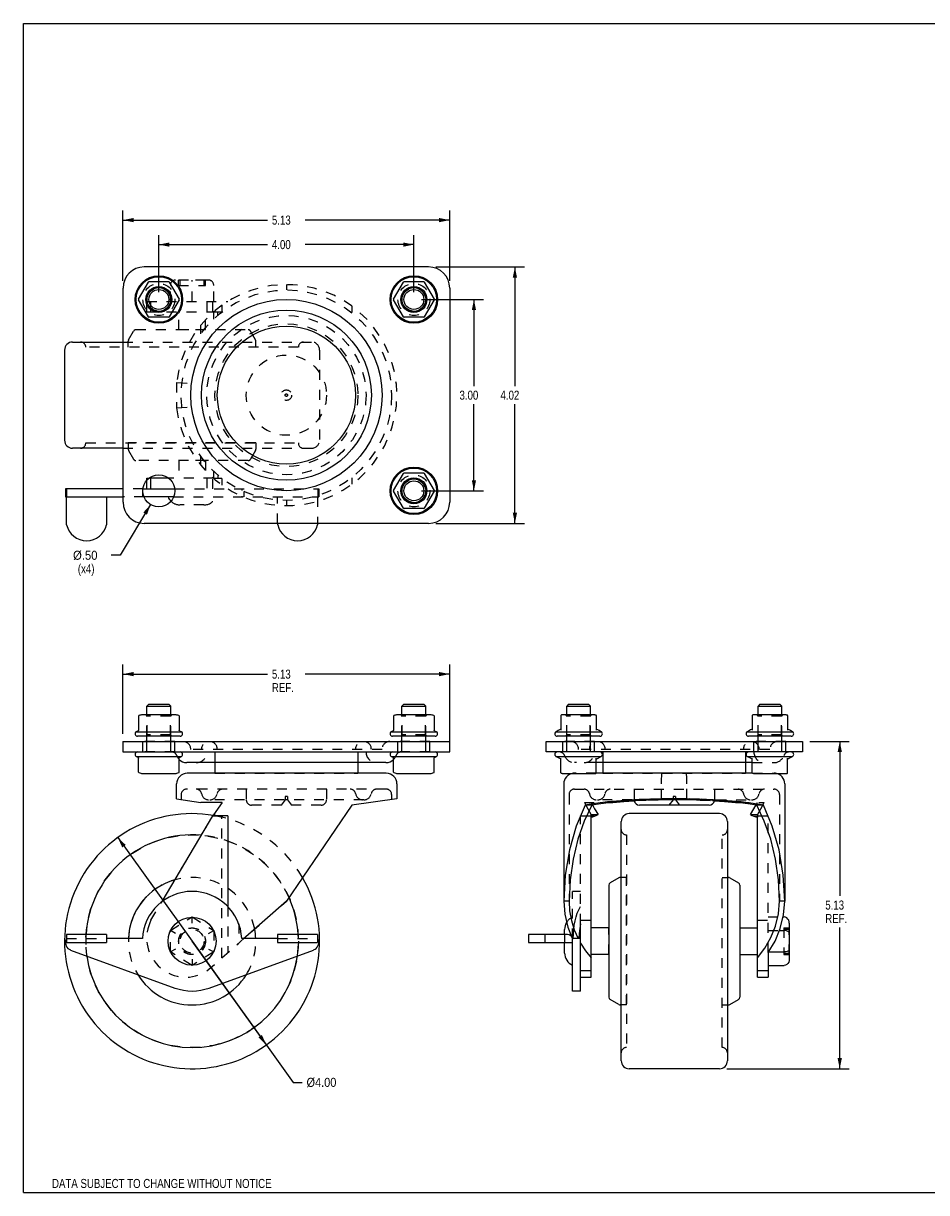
# Model space of a CAD drawing. Header units: inches. Extents: x 0 to 28.3, y 0 to 18.3.
# Tile 1 of 2: x 0 to 14.2, y 0 to 18.3. Entities that reach past the tile are written whole.
import ezdxf
from ezdxf.enums import TextEntityAlignment as Align

# ---------------------------------------------------------------- set-up
doc = ezdxf.new("R2010")
doc.units = ezdxf.units.IN
doc.header["$LTSCALE"] = 1.558333
doc.header["$MEASUREMENT"] = 0
doc.linetypes.add('HIDDEN', pattern=[0.2, 0.1, -0.1])
doc.layers.get('0').update_dxf_attribs({"linetype": 'CONTINUOUS'})
doc.layers.add('DEFAULT_2', color=8, linetype='HIDDEN')
doc.styles.get("Standard").update_dxf_attribs({"font": 'txt', "width": 0.8})
doc.dimstyles.new('DIMSTYLE_1', dxfattribs={"dimtxt": 0.141667, "dimasz": 0.166667, "dimexe": 0.18, "dimexo": 0.0625, "dimgap": 0.09, "dimtad": 0, "dimtih": 1, "dimtoh": 1, "dimzin": 4, "dimdsep": 46, "dimtxsty": 'Standard', "dimblk": '_FILLED', "dimblk1": '_FILLED', "dimblk2": '_FILLED', "dimcen": 0.09, "dimadec": 0, "dimazin": 0, "dimtfac": 1, "dimtofl": 0, "dimtmove": 0, "dimatfit": 3, "dimldrblk": '_FILLED', "dimfxl": 0, "dimtolj": 1, "dimtzin": 4, "dimarcsym": 0})
doc.dimstyles.new('DIMSTYLE_2', dxfattribs={"dimtxt": 0.141667, "dimasz": 0.166667, "dimexe": 0.18, "dimexo": 0.0625, "dimgap": 0.09, "dimtad": 0, "dimtih": 1, "dimtoh": 1, "dimzin": 4, "dimdsep": 46, "dimtxsty": 'Standard', "dimblk": '_FILLED', "dimblk1": '_FILLED', "dimblk2": '_FILLED', "dimcen": 0.09, "dimadec": 0, "dimazin": 0, "dimtfac": 1, "dimtofl": 0, "dimtmove": 0, "dimatfit": 3, "dimldrblk": '_FILLED', "dimfxl": 0, "dimtolj": 1, "dimtzin": 4, "dimarcsym": 0})

# ---------------------------------------------------------------- blocks, each defined once
blk = doc.blocks.new('_FILLED')
at = {"color": 0, "linetype": 'ByBlock'}
blk.add_solid([(0, 0), (-1, 0.2), (-1, -0.2)], dxfattribs=at)
blk = doc.blocks.new('*D0')
at = {"color": 2, "linetype": 'Continuous'}
for p, q in [((6.242, 14.004), (7.217, 14.004)), ((7.067, 14.004), (7.067, 12.646)), ((7.067, 11.004), (7.067, 12.362)), ((6.242, 11.004), (7.217, 11.004))]:
    blk.add_line(p, q, dxfattribs=at)
at = {"color": 2, "linetype": 'Continuous', "xscale": 0.1666666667, "yscale": 0.1666666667, "zscale": 0.1666666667}
for p, rotation in [((7.067, 14.004), 90), ((7.067, 11.004), 270)]:
    blk.add_blockref('_FILLED', p, dxfattribs=dict(at, rotation=rotation))
at = {"color": 2, "linetype": 'Continuous', "width": 0.8}
blk.add_text('3.00', height=0.1417, dxfattribs=at).set_placement((6.84, 12.433))
blk = doc.blocks.new('*D1')
at = {"color": 2, "linetype": 'Continuous'}
for p, q in [((2.125, 14.121), (2.125, 15.015)), ((2.125, 14.865), (3.827, 14.865)), ((6.125, 14.865), (4.422, 14.865)), ((6.125, 14.121), (6.125, 15.015))]:
    blk.add_line(p, q, dxfattribs=at)
at = {"color": 2, "linetype": 'Continuous', "xscale": 0.1666666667, "yscale": 0.1666666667, "zscale": 0.1666666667, "rotation": 180}
blk.add_blockref('_FILLED', (2.125, 14.865), dxfattribs=at)
at = {"color": 2, "linetype": 'Continuous', "xscale": 0.1666666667, "yscale": 0.1666666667, "zscale": 0.1666666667}
blk.add_blockref('_FILLED', (6.125, 14.865), dxfattribs=at)
at = {"color": 2, "linetype": 'Continuous', "width": 0.8}
blk.add_text('4.00', height=0.1417, dxfattribs=at).set_placement((3.898, 14.794))
blk = doc.blocks.new('*D2')
at = {"color": 2, "linetype": 'Continuous'}
for p, q in [((1.562, 14.297), (1.562, 15.399)), ((1.562, 15.249), (3.827, 15.249)), ((6.687, 15.249), (4.422, 15.249)), ((6.687, 14.297), (6.687, 15.399))]:
    blk.add_line(p, q, dxfattribs=at)
at = {"color": 2, "linetype": 'Continuous', "xscale": 0.1666666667, "yscale": 0.1666666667, "zscale": 0.1666666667, "rotation": 180}
blk.add_blockref('_FILLED', (1.562, 15.249), dxfattribs=at)
at = {"color": 2, "linetype": 'Continuous', "xscale": 0.1666666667, "yscale": 0.1666666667, "zscale": 0.1666666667}
blk.add_blockref('_FILLED', (6.687, 15.249), dxfattribs=at)
at = {"color": 2, "linetype": 'Continuous', "width": 0.8}
blk.add_text('5.13', height=0.1417, dxfattribs=at).set_placement((3.898, 15.178))
blk = doc.blocks.new('*D3')
at = {"color": 2, "linetype": 'Continuous'}
for p, q in [((6.471, 14.514), (7.859, 14.514)), ((7.709, 14.514), (7.709, 12.646)), ((7.709, 10.494), (7.709, 12.362)), ((6.471, 10.494), (7.859, 10.494))]:
    blk.add_line(p, q, dxfattribs=at)
at = {"color": 2, "linetype": 'Continuous', "xscale": 0.1666666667, "yscale": 0.1666666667, "zscale": 0.1666666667}
for p, rotation in [((7.709, 14.514), 90), ((7.709, 10.494), 270)]:
    blk.add_blockref('_FILLED', p, dxfattribs=dict(at, rotation=rotation))
at = {"color": 2, "linetype": 'Continuous', "width": 0.8}
blk.add_text('4.02', height=0.1417, dxfattribs=at).set_placement((7.483, 12.433))
blk = doc.blocks.new('*D4')
at = {"color": 2, "linetype": 'Continuous'}
for p, q in [((1.996, 10.79), (1.516, 9.994)), ((1.516, 9.994), (1.378, 9.994))]:
    blk.add_line(p, q, dxfattribs=at)
at = {"color": 2, "linetype": 'Continuous', "xscale": 0.1666666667, "yscale": 0.1666666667, "zscale": 0.1666666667, "rotation": 58.91045026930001}
blk.add_blockref('_FILLED', (1.996, 10.79), dxfattribs=at)
at = {"color": 2, "linetype": 'Continuous'}
for s, width, p in [('%%c.50', 0.933333, (0.779, 9.923)), ('(x4)', 0.8, (0.854, 9.711))]:
    blk.add_text(s, height=0.1417, dxfattribs=dict(at, width=width)).set_placement(p)
blk = doc.blocks.new('*D12')
at = {"color": 2, "linetype": 'Continuous'}
for p, q in [((12.335, 7.076), (12.954, 7.076)), ((12.804, 7.076), (12.804, 4.651)), ((12.804, 1.942), (12.804, 4.155)), ((11.033, 1.942), (12.954, 1.942))]:
    blk.add_line(p, q, dxfattribs=at)
at = {"color": 2, "linetype": 'Continuous', "xscale": 0.1666666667, "yscale": 0.1666666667, "zscale": 0.1666666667}
for p, rotation in [((12.804, 7.076), 90), ((12.804, 1.942), 270)]:
    blk.add_blockref('_FILLED', p, dxfattribs=dict(at, rotation=rotation))
at = {"color": 2, "linetype": 'Continuous', "width": 0.8}
for s, p in [('5.13', (12.577, 4.438)), ('REF.', (12.577, 4.226))]:
    blk.add_text(s, height=0.1417, dxfattribs=at).set_placement(p)
blk = doc.blocks.new('*D13')
at = {"color": 2, "linetype": 'Continuous'}
for p, q in [((1.562, 7.192), (1.562, 8.28)), ((6.687, 7.026), (6.687, 8.28)), ((1.562, 8.13), (3.827, 8.13)), ((6.687, 8.13), (4.422, 8.13))]:
    blk.add_line(p, q, dxfattribs=at)
at = {"color": 2, "linetype": 'Continuous', "xscale": 0.1666666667, "yscale": 0.1666666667, "zscale": 0.1666666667, "rotation": 180}
blk.add_blockref('_FILLED', (1.562, 8.13), dxfattribs=at)
at = {"color": 2, "linetype": 'Continuous', "xscale": 0.1666666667, "yscale": 0.1666666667, "zscale": 0.1666666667}
blk.add_blockref('_FILLED', (6.687, 8.13), dxfattribs=at)
at = {"color": 2, "linetype": 'Continuous', "width": 0.8}
for s, p in [('5.13', (3.898, 8.059)), ('REF.', (3.898, 7.847))]:
    blk.add_text(s, height=0.1417, dxfattribs=at).set_placement(p)
blk = doc.blocks.new('*D15')
at = {"color": 2, "linetype": 'Continuous'}
for p, q in [((1.48, 5.568), (2.646, 3.942)), ((3.811, 2.317), (2.646, 3.942)), ((2.646, 3.942), (4.232, 1.729)), ((4.232, 1.729), (4.37, 1.729))]:
    blk.add_line(p, q, dxfattribs=at)
at = {"color": 2, "linetype": 'Continuous', "xscale": 0.1666666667, "yscale": 0.1666666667, "zscale": 0.1666666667}
for p, rotation in [((1.48, 5.568), 125.6365484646), ((3.811, 2.317), 305.6365484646)]:
    blk.add_blockref('_FILLED', p, dxfattribs=dict(at, rotation=rotation))
at = {"color": 2, "linetype": 'Continuous', "width": 0.906667}
blk.add_text('%%c4.00', height=0.1417, dxfattribs=at).set_placement((4.441, 1.658))

msp = doc.modelspace()

# ---------------------------------------------------------------- linework, layer by layer
at = {"color": 7, "linetype": 'Continuous'}
for p, q in [((0, 0), (0, 18.333)), ((0, 18.333), (28.333, 18.333)), ((6.354, 14.514), (1.896, 14.514)), ((1.562, 14.181), (1.562, 10.827)), ((1.807, 14.009), (1.962, 14.277)), ((2.279, 14.282), (1.97, 14.282)), ((2.288, 14.277), (2.442, 14.009)), ((5.807, 14.009), (5.962, 14.277)), ((6.279, 14.282), (5.97, 14.282)), ((6.288, 14.277), (6.442, 14.009)), ((6.687, 14.181), (6.687, 10.827)), ((1.962, 13.732), (1.807, 13.999)), ((2.442, 13.999), (2.288, 13.732)), ((5.962, 13.732), (5.807, 13.999)), ((6.442, 13.999), (6.288, 13.732)), ((2.279, 13.727), (1.97, 13.727)), ((6.279, 13.727), (5.97, 13.727)), ((0.646, 13.212), (0.646, 11.796)), ((0.771, 13.337), (1.562, 13.337)), ((1.562, 11.671), (0.771, 11.671)), ((2.278, 11.2), (1.972, 11.2)), ((2, 11.033), (2, 11.2)), ((5.807, 11.009), (5.962, 11.277)), ((6.279, 11.282), (5.97, 11.282)), ((6.288, 11.277), (6.442, 11.009)), ((0.66, 11.033), (0.66, 10.908)), ((1.562, 11.033), (0.66, 11.033)), ((0.676, 11.033), (0.676, 10.908)), ((1.878, 11.033), (2.371, 11.033)), ((1.935, 11.033), (1.935, 11.167)), ((0.66, 10.908), (1.562, 10.908)), ((0.678, 10.472), (0.678, 10.908)), ((1.303, 10.908), (1.303, 10.472)), ((2.354, 10.908), (1.896, 10.908)), ((5.962, 10.732), (5.807, 10.999)), ((6.442, 10.999), (6.288, 10.732)), ((6.279, 10.727), (5.97, 10.727)), ((6.354, 10.494), (1.896, 10.494)), ((3.988, 10.494), (3.988, 10.472)), ((4.613, 10.494), (4.613, 10.472)), ((1.968, 7.659), (1.938, 7.629)), ((1.938, 7.492), (1.938, 7.629)), ((1.938, 7.629), (2.311, 7.629)), ((1.968, 7.659), (2.281, 7.659)), ((2.281, 7.659), (2.311, 7.629)), ((2.311, 7.492), (2.311, 7.629)), ((5.968, 7.659), (5.938, 7.629)), ((5.938, 7.492), (5.938, 7.629)), ((5.938, 7.629), (6.311, 7.629)), ((5.968, 7.659), (6.281, 7.659)), ((6.281, 7.659), (6.311, 7.629)), ((6.311, 7.492), (6.311, 7.629)), ((8.552, 7.659), (8.522, 7.629)), ((8.522, 7.492), (8.522, 7.629)), ((8.522, 7.629), (8.895, 7.629)), ((8.552, 7.659), (8.865, 7.659)), ((8.865, 7.659), (8.895, 7.629)), ((8.895, 7.492), (8.895, 7.629)), ((11.552, 7.659), (11.522, 7.629)), ((11.522, 7.492), (11.522, 7.629)), ((11.522, 7.629), (11.895, 7.629)), ((11.552, 7.659), (11.865, 7.659)), ((11.865, 7.659), (11.895, 7.629)), ((11.895, 7.492), (11.895, 7.629)), ((1.806, 7.472), (1.806, 7.47)), ((1.806, 7.47), (1.806, 7.252)), ((2.38, 7.492), (1.869, 7.492)), ((2.444, 7.47), (2.444, 7.252)), ((5.806, 7.472), (5.806, 7.47)), ((5.806, 7.47), (5.806, 7.252)), ((6.38, 7.492), (5.869, 7.492)), ((6.444, 7.47), (6.444, 7.252)), ((8.431, 7.481), (8.431, 7.253)), ((8.453, 7.492), (8.44, 7.491)), ((8.964, 7.492), (8.453, 7.492)), ((8.964, 7.492), (8.977, 7.491)), ((8.986, 7.481), (8.986, 7.253)), ((11.431, 7.481), (11.431, 7.253)), ((11.453, 7.492), (11.44, 7.491)), ((11.964, 7.492), (11.453, 7.492)), ((11.964, 7.492), (11.977, 7.491)), ((11.986, 7.481), (11.986, 7.253)), ((1.801, 7.243), (1.769, 7.226)), ((1.769, 7.226), (2.481, 7.226)), ((2.459, 7.156), (1.791, 7.156)), ((1.801, 7.244), (1.801, 7.243)), ((1.938, 7.076), (1.938, 7.156)), ((2.311, 7.076), (2.311, 7.156)), ((2.449, 7.243), (2.481, 7.226)), ((5.801, 7.243), (5.769, 7.226)), ((5.769, 7.226), (6.481, 7.226)), ((6.459, 7.156), (5.791, 7.156)), ((5.801, 7.244), (5.801, 7.243)), ((5.938, 7.076), (5.938, 7.156)), ((6.311, 7.076), (6.311, 7.156)), ((6.449, 7.243), (6.481, 7.226)), ((8.353, 7.226), (9.064, 7.226)), ((9.043, 7.156), (8.374, 7.156)), ((8.522, 7.076), (8.522, 7.156)), ((8.895, 7.076), (8.895, 7.156)), ((11.353, 7.226), (12.064, 7.226)), ((12.043, 7.156), (11.374, 7.156)), ((11.522, 7.076), (11.522, 7.156)), ((11.895, 7.076), (11.895, 7.156)), ((1.562, 7.076), (1.562, 6.909)), ((1.562, 7.076), (6.687, 7.076)), ((6.687, 6.909), (6.687, 7.076)), ((8.199, 6.909), (8.199, 7.076)), ((8.199, 7.076), (12.219, 7.076)), ((12.219, 7.076), (12.219, 6.909)), ((1.562, 6.909), (6.687, 6.909)), ((1.801, 6.821), (1.769, 6.839)), ((1.769, 6.839), (2.481, 6.839)), ((1.806, 6.594), (1.806, 6.812)), ((2.444, 6.594), (2.444, 6.812)), ((2.448, 6.821), (2.449, 6.821)), ((2.449, 6.821), (2.481, 6.839)), ((5.769, 6.839), (6.481, 6.839)), ((5.801, 6.821), (5.769, 6.839)), ((5.806, 6.594), (5.806, 6.812)), ((6.444, 6.594), (6.444, 6.812)), ((6.448, 6.821), (6.449, 6.821)), ((6.449, 6.821), (6.481, 6.839)), ((12.219, 6.909), (8.199, 6.909)), ((8.425, 6.801), (8.353, 6.839)), ((8.353, 6.839), (9.064, 6.839)), ((8.431, 6.583), (8.431, 6.811)), ((8.986, 6.583), (8.986, 6.811)), ((8.992, 6.801), (9.064, 6.839)), ((11.353, 6.839), (12.064, 6.839)), ((11.425, 6.801), (11.353, 6.839)), ((11.431, 6.583), (11.431, 6.811)), ((11.986, 6.583), (11.986, 6.811)), ((11.992, 6.801), (12.064, 6.839)), ((5.687, 6.742), (2.562, 6.742)), ((3.005, 6.742), (3.005, 6.576)), ((5.245, 6.742), (5.245, 6.576)), ((11.431, 6.742), (8.986, 6.742)), ((9.089, 6.742), (9.089, 6.576)), ((11.328, 6.742), (11.328, 6.576)), ((1.806, 6.593), (1.806, 6.594)), ((1.869, 6.573), (2.38, 6.573)), ((2.444, 6.593), (2.444, 6.594)), ((5.692, 6.576), (2.57, 6.576)), ((5.806, 6.593), (5.806, 6.594)), ((5.869, 6.573), (6.38, 6.573)), ((6.444, 6.593), (6.444, 6.594)), ((8.453, 6.573), (8.44, 6.573)), ((8.453, 6.573), (8.964, 6.573)), ((8.964, 6.573), (8.977, 6.573)), ((11.435, 6.576), (8.982, 6.576)), ((11.453, 6.573), (11.44, 6.573)), ((11.453, 6.573), (11.964, 6.573)), ((11.964, 6.573), (11.977, 6.573)), ((2.403, 6.176), (2.403, 6.409)), ((5.858, 6.409), (5.858, 6.175)), ((8.475, 6.409), (8.475, 4.569)), ((11.942, 6.409), (11.942, 4.569)), ((2.403, 6.176), (2.785, 6.115)), ((3.116, 6.115), (2.785, 6.115)), ((3.116, 6.115), (2.983, 5.923)), ((5.149, 6.076), (4.125, 4.569)), ((5.858, 6.176), (5.149, 6.076)), ((8.973, 6.103), (8.81, 6.076)), ((8.915, 6.076), (8.81, 6.076)), ((9.192, 6.115), (9.246, 6.115)), ((10.755, 6.076), (9.663, 6.076)), ((10.558, 6.158), (9.86, 6.158)), ((11.171, 6.115), (11.225, 6.115)), ((11.607, 6.076), (11.502, 6.076)), ((2.177, 4.567), (2.973, 5.909)), ((3.208, 5.909), (2.973, 5.909)), ((2.983, 5.923), (2.983, 5.909)), ((3.208, 5.909), (3.208, 4.485)), ((8.904, 3.379), (8.904, 5.887)), ((10.917, 5.942), (9.501, 5.942)), ((11.513, 3.379), (11.513, 5.887)), ((9.375, 2.068), (9.375, 5.817)), ((11.042, 5.817), (11.042, 2.068)), ((9.182, 4.822), (9.182, 3.063)), ((9.339, 4.937), (9.203, 4.858)), ((9.375, 4.942), (9.36, 4.942)), ((11.042, 4.942), (11.058, 4.942)), ((11.078, 4.937), (11.215, 4.858)), ((11.235, 4.822), (11.235, 3.063)), ((4.125, 4.569), (3.448, 3.975)), ((8.559, 4.569), (8.475, 4.569)), ((11.942, 4.569), (11.859, 4.569)), ((8.738, 3.161), (8.738, 4.217)), ((11.917, 4.322), (11.93, 4.322)), ((12.013, 4.225), (12.013, 3.66)), ((0.678, 4.046), (0.678, 3.921)), ((1.303, 4.046), (0.678, 4.046)), ((1.303, 4.046), (1.303, 3.921)), ((4.613, 4.046), (3.988, 4.046)), ((3.988, 4.046), (3.988, 3.921)), ((4.613, 4.046), (4.613, 3.921)), ((7.925, 4.046), (7.925, 3.921)), ((8.535, 4.046), (7.925, 4.046)), ((8.176, 4.046), (8.176, 3.921)), ((8.488, 4.046), (8.488, 4.128)), ((9.182, 4.151), (8.904, 4.151)), ((11.235, 4.151), (11.513, 4.151)), ((11.859, 4.111), (11.93, 4.111)), ((0.676, 3.984), (0.667, 3.961)), ((0.678, 3.984), (0.676, 3.984)), ((0.678, 3.921), (1.303, 3.921)), ((1.866, 3.984), (1.303, 3.984)), ((3.448, 3.984), (3.426, 3.984)), ((3.448, 3.984), (3.448, 3.975)), ((3.988, 3.984), (3.458, 3.984)), ((3.988, 3.921), (4.613, 3.921)), ((4.616, 3.984), (4.613, 3.984)), ((4.624, 3.961), (4.616, 3.984)), ((7.925, 3.921), (8.613, 3.921)), ((8.488, 3.757), (8.488, 3.921)), ((8.613, 3.161), (8.613, 3.984)), ((8.738, 3.984), (8.613, 3.984)), ((0.74, 3.804), (2.378, 3.208)), ((2.913, 3.208), (4.551, 3.804)), ((9.182, 3.734), (8.904, 3.734)), ((11.235, 3.734), (11.513, 3.734)), ((11.679, 3.764), (11.679, 3.379)), ((11.685, 3.773), (11.93, 3.773)), ((11.679, 3.562), (11.93, 3.562)), ((8.904, 3.475), (8.738, 3.475)), ((8.738, 3.379), (8.904, 3.379)), ((11.679, 3.475), (11.513, 3.475)), ((11.513, 3.379), (11.679, 3.379)), ((8.738, 3.161), (8.613, 3.161)), ((9.339, 2.948), (9.203, 3.026)), ((9.375, 2.942), (9.36, 2.942)), ((11.042, 2.942), (11.058, 2.942)), ((11.078, 2.948), (11.215, 3.026)), ((10.917, 1.942), (9.501, 1.942)), ((0, 0), (28.333, 0))]:
    msp.add_line(p, q, dxfattribs=at)
at = {"color": 8, "linetype": 'HIDDEN'}
for p, q in [((2.435, 14.225), (2.435, 14.308)), ((2.856, 14.308), (2.435, 14.308)), ((2.458, 14.225), (2.458, 14.308)), ((2.833, 14.225), (2.833, 14.308)), ((2.856, 14.225), (2.856, 14.308)), ((2.435, 14.225), (2.856, 14.225)), ((2, 13.808), (2, 13.975)), ((2.879, 13.975), (2.879, 13.808)), ((2.973, 13.808), (2.973, 13.975)), ((1.935, 13.808), (2.983, 13.808)), ((2.437, 13.531), (2.437, 13.808)), ((2.854, 13.531), (2.854, 13.808)), ((2.986, 13.808), (3.114, 13.808)), ((3.048, 13.754), (3.048, 13.808)), ((2.437, 13.531), (2.854, 13.531)), ((1.646, 13.254), (1.646, 13.353)), ((3.646, 13.254), (3.646, 13.353)), ((4.646, 13.212), (4.646, 11.796)), ((1.646, 11.754), (1.646, 11.655)), ((3.646, 11.754), (1.646, 11.754)), ((3.646, 11.754), (3.646, 11.655)), ((2.437, 11.477), (2.437, 11.2)), ((2.854, 11.477), (2.437, 11.477)), ((2.854, 11.477), (2.854, 11.2)), ((1.935, 11.2), (1.972, 11.2)), ((2.983, 11.2), (2.278, 11.2)), ((2.973, 11.033), (2.973, 11.2)), ((2.986, 11.2), (3.114, 11.2)), ((3.048, 11.254), (3.048, 11.2)), ((1.875, 6.909), (1.875, 7.076)), ((2.375, 7.076), (1.875, 7.076)), ((2.375, 6.909), (2.375, 7.076)), ((5.875, 6.909), (5.875, 7.076)), ((6.375, 7.076), (5.875, 7.076)), ((6.375, 6.909), (6.375, 7.076)), ((8.459, 6.909), (8.459, 7.076)), ((8.959, 7.076), (8.459, 7.076)), ((8.959, 6.909), (8.959, 7.076)), ((11.459, 6.909), (11.459, 7.076)), ((11.959, 7.076), (11.459, 7.076)), ((11.959, 6.909), (11.959, 7.076)), ((2.375, 6.909), (1.875, 6.909)), ((6.375, 6.909), (5.875, 6.909)), ((8.959, 6.909), (8.459, 6.909)), ((11.959, 6.909), (11.459, 6.909)), ((3.005, 6.576), (5.245, 6.576)), ((9.089, 6.576), (11.328, 6.576)), ((2, 4.27), (2.973, 5.909)), ((2.973, 5.909), (3.208, 5.909)), ((2.986, 5.928), (3.048, 5.901)), ((3.114, 3.681), (3.114, 5.887)), ((8.738, 5.909), (8.904, 5.909)), ((8.904, 5.887), (8.904, 5.928)), ((8.958, 5.901), (8.904, 5.901)), ((11.459, 5.901), (11.513, 5.901)), ((11.513, 5.928), (11.513, 5.887)), ((11.513, 5.909), (11.679, 5.909)), ((9.459, 4.942), (9.375, 4.942)), ((9.459, 2.942), (9.459, 4.942)), ((10.959, 4.942), (11.042, 4.942)), ((2.879, 3.475), (4.125, 4.569)), ((2, 4.27), (1.984, 4.232)), ((11.513, 4.27), (11.679, 4.27)), ((9.182, 3.734), (9.182, 4.151)), ((11.235, 4.151), (11.235, 3.734)), ((11.929, 4.153), (12.013, 4.153)), ((11.929, 4.153), (11.929, 3.732)), ((11.929, 4.13), (12.013, 4.13)), ((12.013, 3.732), (12.013, 4.153)), ((11.929, 3.755), (12.013, 3.755)), ((11.929, 3.732), (12.013, 3.732)), ((9.459, 2.942), (9.375, 2.942)), ((10.959, 2.942), (11.042, 2.942))]:
    msp.add_line(p, q, dxfattribs=at)
at = {"color": 7, "linetype": 'Continuous'}
for points in [[(1.812, 7.479), (1.809, 7.478), (1.807, 7.475), (1.806, 7.472)], [(2.438, 7.479), (2.441, 7.478), (2.443, 7.475), (2.444, 7.472), (2.444, 7.47)], [(5.812, 7.479), (5.809, 7.478), (5.807, 7.475), (5.806, 7.472)], [(6.438, 7.479), (6.441, 7.478), (6.443, 7.475), (6.444, 7.472), (6.444, 7.47)], [(1.806, 7.252), (1.806, 7.25), (1.805, 7.248), (1.804, 7.247), (1.804, 7.246), (1.803, 7.245), (1.802, 7.244), (1.802, 7.244), (1.801, 7.244)], [(2.449, 7.243), (2.449, 7.244), (2.448, 7.244), (2.447, 7.244), (2.447, 7.245), (2.446, 7.246), (2.445, 7.247), (2.445, 7.248), (2.444, 7.25), (2.444, 7.252)], [(5.806, 7.252), (5.806, 7.25), (5.805, 7.248), (5.804, 7.247), (5.804, 7.246), (5.803, 7.245), (5.802, 7.244), (5.802, 7.244), (5.801, 7.244)], [(6.449, 7.243), (6.449, 7.244), (6.448, 7.244), (6.447, 7.244), (6.447, 7.245), (6.446, 7.246), (6.445, 7.247), (6.445, 7.248), (6.444, 7.25), (6.444, 7.252)], [(1.801, 6.821), (1.802, 6.821), (1.802, 6.82), (1.803, 6.819), (1.805, 6.818), (1.805, 6.815), (1.806, 6.812)], [(2.444, 6.812), (2.444, 6.815), (2.445, 6.818), (2.446, 6.819), (2.447, 6.82), (2.448, 6.821)], [(5.801, 6.821), (5.802, 6.821), (5.802, 6.82), (5.803, 6.819), (5.805, 6.818), (5.805, 6.815), (5.806, 6.812)], [(6.444, 6.812), (6.444, 6.815), (6.445, 6.818), (6.446, 6.819), (6.447, 6.82), (6.448, 6.821)], [(1.812, 6.585), (1.809, 6.587), (1.807, 6.59), (1.806, 6.593)], [(2.438, 6.585), (2.441, 6.587), (2.443, 6.59), (2.444, 6.593)], [(5.812, 6.585), (5.809, 6.587), (5.807, 6.59), (5.806, 6.593)], [(6.438, 6.585), (6.441, 6.587), (6.443, 6.59), (6.444, 6.593)], [(8.81, 6.076), (8.671, 5.747), (8.564, 5.377), (8.498, 4.98), (8.475, 4.569)], [(8.915, 6.076), (8.796, 5.825), (8.696, 5.541), (8.621, 5.23), (8.574, 4.904), (8.559, 4.569)], [(10.209, 6.164), (9.997, 6.162), (9.789, 6.156), (9.588, 6.147), (9.397, 6.134), (9.219, 6.118), (9.057, 6.098), (8.915, 6.076)], [(8.924, 6.078), (8.958, 6.018), (9.015, 5.928)], [(11.607, 6.076), (11.444, 6.103), (11.256, 6.126), (11.046, 6.145), (10.819, 6.16), (10.58, 6.17), (10.333, 6.175), (10.084, 6.175), (9.837, 6.17), (9.598, 6.16), (9.371, 6.145), (9.161, 6.126), (8.973, 6.103)], [(9.246, 6.115), (9.42, 6.132), (9.58, 6.144)], [(11.502, 6.076), (11.36, 6.098), (11.198, 6.118), (11.02, 6.134), (10.829, 6.147), (10.628, 6.156), (10.42, 6.162), (10.209, 6.164)], [(10.836, 6.144), (10.997, 6.132), (11.171, 6.115)], [(11.403, 5.928), (11.459, 6.018), (11.493, 6.078)], [(11.859, 4.569), (11.843, 4.904), (11.796, 5.23), (11.721, 5.541), (11.621, 5.825), (11.502, 6.076)], [(11.942, 4.569), (11.919, 4.98), (11.853, 5.377), (11.746, 5.747), (11.607, 6.076)], [(8.904, 5.887), (8.931, 5.894), (8.958, 5.901)], [(8.958, 5.901), (8.986, 5.915), (9.015, 5.928)], [(11.403, 5.928), (11.431, 5.915), (11.459, 5.901)], [(11.459, 5.901), (11.486, 5.894), (11.513, 5.887)], [(8.475, 4.569), (8.491, 4.364), (8.538, 4.164), (8.597, 4.015)], [(8.559, 4.569), (8.568, 4.417), (8.595, 4.267), (8.639, 4.122), (8.699, 3.984)], [(11.513, 3.681), (11.629, 3.831), (11.725, 3.998), (11.798, 4.18), (11.843, 4.372), (11.859, 4.569)], [(11.679, 3.764), (11.789, 3.944), (11.872, 4.142), (11.924, 4.353), (11.942, 4.569)], [(8.738, 4.217), (8.726, 4.141), (8.718, 4.063), (8.714, 3.984)], [(12.013, 4.225), (12.01, 4.248), (12.003, 4.27), (11.991, 4.29), (11.974, 4.307), (11.954, 4.318), (11.93, 4.322)], [(12.013, 4.065), (12.009, 4.079), (11.999, 4.091), (11.981, 4.102), (11.958, 4.109), (11.93, 4.111)], [(8.738, 3.912), (8.816, 3.792), (8.904, 3.681)], [(12.013, 3.819), (12.009, 3.806), (11.999, 3.793), (11.981, 3.783), (11.958, 3.776), (11.93, 3.773)], [(12.013, 3.66), (12.01, 3.637), (12.003, 3.614), (11.991, 3.594), (11.974, 3.578), (11.954, 3.566), (11.93, 3.562)]]:
    msp.add_lwpolyline(points, dxfattribs=at)
for centre, radius in [((2.125, 14.004), 0.372), ((2.125, 14.004), 0.356), ((6.125, 14.004), 0.372), ((6.125, 14.004), 0.356), ((2.125, 14.004), 0.204), ((2.125, 14.004), 0.186), ((2.125, 14.004), 0.156), ((6.125, 14.004), 0.204), ((6.125, 14.004), 0.186), ((6.125, 14.004), 0.156), ((4.125, 12.504), 1.5), ((4.125, 12.504), 1.333), ((4.125, 12.504), 1.083), ((6.125, 11.004), 0.372), ((2.125, 11.004), 0.25), ((6.125, 11.004), 0.356), ((6.125, 11.004), 0.204), ((6.125, 11.004), 0.186), ((6.125, 11.004), 0.156), ((2.646, 3.942), 0.376)]:
    msp.add_circle(centre, radius, dxfattribs=at)
at = {"color": 8, "linetype": 'HIDDEN'}
for centre, radius in [((2.125, 14.004), 0.25), ((6.125, 14.004), 0.25), ((6.125, 11.004), 0.25), ((2.646, 3.942), 0.211), ((2.646, 3.942), 0.208), ((2.646, 3.942), 0.187)]:
    msp.add_circle(centre, radius, dxfattribs=at)
at = {"color": 7, "linetype": 'Continuous'}
for centre, radius, start, end in [((1.896, 14.181), 0.333, 90, 180), ((6.354, 14.181), 0.333, 0, 90), ((1.97, 14.272), 0.01, 90, 150), ((2.279, 14.272), 0.01, 30, 90), ((5.97, 14.272), 0.01, 90, 150), ((6.279, 14.272), 0.01, 30, 90), ((1.816, 14.004), 0.01, 150, 210), ((2.434, 14.004), 0.01, 330, 30), ((5.816, 14.004), 0.01, 150, 210), ((6.434, 14.004), 0.01, 330, 29.9873), ((1.97, 13.737), 0.01, 210, 270), ((2.279, 13.737), 0.01, 270, 330), ((5.97, 13.737), 0.01, 210, 270), ((6.279, 13.737), 0.01, 270, 330), ((0.771, 13.212), 0.125, 90, 180), ((0.771, 11.796), 0.125, 180, 270), ((5.97, 11.272), 0.01, 90, 150), ((6.279, 11.272), 0.01, 30, 90), ((5.816, 11.004), 0.01, 150, 210), ((6.434, 11.004), 0.01, 330.0117, 29.9873), ((1.896, 10.827), 0.333, 180, 270), ((2.46, 10.991), 0.208, 203.5181, 225.5629), ((6.354, 10.827), 0.333, 270, 360), ((5.97, 10.737), 0.01, 210, 270), ((6.279, 10.737), 0.01, 270, 330), ((0.991, 10.541), 0.32, 192.4293, 347.5707), ((4.301, 10.541), 0.32, 192.4293, 347.5707), ((1.869, 7.35), 0.141, 90, 113.95), ((2.38, 7.35), 0.141, 66.05, 90), ((5.869, 7.35), 0.141, 90, 113.95), ((6.38, 7.35), 0.141, 66.05, 90), ((8.441, 7.481), 0.01, 95.1938, 180), ((8.976, 7.481), 0.01, 0, 84.8062), ((11.441, 7.481), 0.01, 95.1938, 180), ((11.976, 7.481), 0.01, 0, 84.8062), ((1.791, 7.194), 0.0384, 124.4497, 270), ((2.459, 7.194), 0.0384, 270, 55.5503), ((5.791, 7.194), 0.0384, 124.4497, 270), ((6.459, 7.194), 0.0384, 270, 55.5503), ((8.374, 7.194), 0.0384, 124.4497, 270), ((8.709, 6.625), 0.698, 113.9679, 120.6631), ((8.421, 7.272), 0.01, 293.9679, 360), ((8.996, 7.272), 0.01, 180, 246.0321), ((8.709, 6.625), 0.698, 59.3369, 66.0321), ((9.043, 7.194), 0.0384, 270, 55.5503), ((11.374, 7.194), 0.0384, 124.4497, 270), ((11.709, 6.625), 0.698, 113.9679, 120.6631), ((11.421, 7.272), 0.01, 293.9679, 360), ((11.996, 7.272), 0.01, 180, 246.0321), ((11.709, 6.625), 0.698, 59.3369, 66.0321), ((12.043, 7.194), 0.0384, 270, 55.5503), ((1.791, 6.871), 0.0384, 90, 235.5503), ((2.562, 6.909), 0.167, 224.289, 270), ((2.459, 6.871), 0.0384, 304.4497, 90), ((5.687, 6.909), 0.167, 270, 315.711), ((5.791, 6.871), 0.0384, 90, 235.5503), ((6.459, 6.871), 0.0384, 304.4497, 90), ((8.374, 6.871), 0.0384, 90, 235.5503), ((8.421, 6.792), 0.01, 0, 66.0321), ((8.996, 6.792), 0.01, 113.9679, 180), ((9.043, 6.871), 0.0384, 304.4497, 90), ((11.374, 6.871), 0.0384, 90, 235.5503), ((11.421, 6.792), 0.01, 0, 66.0321), ((11.996, 6.792), 0.01, 113.9679, 180), ((12.043, 6.871), 0.0384, 304.4497, 90), ((1.869, 6.714), 0.141, 246.05, 270), ((2.38, 6.714), 0.141, 270, 293.95), ((2.57, 6.409), 0.167, 90, 180), ((5.692, 6.409), 0.167, 0, 90), ((5.869, 6.714), 0.141, 246.05, 270), ((6.38, 6.714), 0.141, 270, 293.95), ((8.441, 6.583), 0.01, 180, 264.8062), ((8.642, 6.409), 0.167, 97.0437, 180), ((8.976, 6.583), 0.01, 275.1938, 360), ((11.441, 6.583), 0.01, 180, 264.8062), ((11.775, 6.409), 0.167, 0, 82.9563), ((11.976, 6.583), 0.01, 275.1938, 360), ((9.663, 6.159), 0.0833, 188.6858, 270), ((10.755, 6.159), 0.0833, 270, 351.3142), ((2.646, 3.942), 2, 80.2584, 29.9771), ((9.501, 5.817), 0.125, 90, 180), ((10.917, 5.817), 0.125, 360, 90), ((2.646, 3.942), 1.667, 85.0682, 176.404), ((2.646, 3.942), 1, 105.7775, 177.6527), ((9.223, 4.822), 0.0417, 120, 180), ((9.36, 4.901), 0.0417, 90, 120), ((11.058, 4.901), 0.0417, 60, 90), ((11.194, 4.822), 0.0417, 360, 60), ((2.646, 3.942), 0.781, 3.0301, 176.9699), ((2.646, 3.942), 1.667, 3.596, 24.2145), ((8.696, 4.128), 0.208, 147.9036, 180), ((2.646, 3.942), 1, 2.3433, 10.8911), ((8.535, 3.966), 0.08, 12.6356, 90), ((0.782, 3.919), 0.122, 160, 250), ((4.51, 3.919), 0.122, 290, 20), ((2.646, 3.942), 1.667, 187.9837, 352.0163), ((8.696, 3.757), 0.208, 180, 246.4819), ((2.646, 3.942), 1, 211.5459, 328.4573), ((2.646, 3.942), 0.781, 250, 290), ((9.223, 3.063), 0.0417, 180, 240), ((9.36, 2.984), 0.0417, 240, 270), ((11.058, 2.984), 0.0417, 270, 300), ((11.194, 3.063), 0.0417, 300, 0), ((9.501, 2.068), 0.125, 180, 270), ((10.917, 2.068), 0.125, 270, 0)]:
    msp.add_arc(centre, radius, start, end, dxfattribs=at)
at = {"color": 8, "linetype": 'HIDDEN'}
for centre, radius, start, end in [((2.646, 3.942), 2, 76.4547, 78.3976), ((2.549, 3.992), 0.614, 156.965, 302.5712)]:
    msp.add_arc(centre, radius, start, end, dxfattribs=at)
at = {"layer": 'DEFAULT_2', "color": 8, "linetype": 'HIDDEN'}
for p, q in [((2.903, 14.308), (2.388, 14.308)), ((2.646, 13.975), (2.646, 14.308)), ((2.306, 13.975), (2.306, 14.226)), ((2.986, 13.975), (2.986, 14.226)), ((4.125, 14.237), (4.125, 14.154)), ((1.935, 13.808), (1.935, 13.975)), ((1.935, 13.975), (3.208, 13.975)), ((2.986, 13.808), (2.983, 13.808)), ((2.986, 13.698), (2.986, 13.808)), ((3.116, 13.81), (3.116, 13.913)), ((5.149, 13.903), (5.149, 13.798)), ((2.785, 13.466), (2.785, 13.603)), ((1.651, 13.374), (1.73, 13.51)), ((1.766, 13.531), (3.525, 13.531)), ((3.64, 13.374), (3.561, 13.51)), ((4.312, 13.254), (0.979, 13.254)), ((1.562, 13.337), (4.52, 13.337)), ((2.403, 12.704), (2.403, 12.304)), ((2.403, 12.704), (2.486, 12.699)), ((2.486, 12.699), (2.57, 12.694)), ((2.403, 12.304), (2.486, 12.309)), ((2.486, 12.309), (2.57, 12.314)), ((0.979, 11.754), (4.313, 11.754)), ((1.562, 11.671), (4.52, 11.671)), ((1.651, 11.634), (1.73, 11.498)), ((3.64, 11.634), (3.561, 11.498)), ((3.525, 11.477), (1.766, 11.477)), ((2.785, 11.405), (2.785, 11.542)), ((1.935, 11.167), (1.935, 11.2)), ((2.879, 11.2), (2.879, 11.033)), ((2.986, 11.2), (2.983, 11.2)), ((2.986, 11.2), (2.986, 11.31)), ((3.116, 11.095), (3.116, 11.198)), ((5.149, 11.21), (5.149, 11.106)), ((1.878, 11.033), (1.562, 11.033)), ((1.866, 11.033), (1.866, 10.908)), ((2.371, 11.033), (4.632, 11.033)), ((3.426, 11.033), (3.426, 11.009)), ((4.616, 11.033), (4.616, 10.908)), ((4.632, 11.033), (4.632, 10.908)), ((1.896, 10.908), (1.562, 10.908)), ((2.354, 10.908), (4.632, 10.908)), ((3.426, 10.918), (3.426, 10.908)), ((3.458, 10.995), (3.458, 10.908)), ((3.988, 10.494), (3.988, 10.908)), ((4.125, 10.854), (4.125, 10.771)), ((4.613, 10.908), (4.613, 10.494)), ((2.831, 10.783), (2.46, 10.783)), ((1.941, 7.472), (1.921, 7.492)), ((1.938, 7.156), (1.938, 7.492)), ((1.941, 7.176), (1.941, 7.472)), ((2.308, 7.472), (1.941, 7.472)), ((2.308, 7.472), (2.328, 7.492)), ((2.308, 7.176), (2.308, 7.472)), ((2.311, 7.156), (2.311, 7.492)), ((5.941, 7.472), (5.921, 7.492)), ((5.938, 7.156), (5.938, 7.492)), ((5.941, 7.176), (5.941, 7.472)), ((6.308, 7.472), (5.941, 7.472)), ((6.308, 7.472), (6.328, 7.492)), ((6.308, 7.176), (6.308, 7.472)), ((6.311, 7.156), (6.311, 7.492)), ((8.525, 7.472), (8.505, 7.492)), ((8.522, 7.156), (8.522, 7.492)), ((8.525, 7.176), (8.525, 7.472)), ((8.892, 7.472), (8.525, 7.472)), ((8.892, 7.472), (8.912, 7.492)), ((8.892, 7.176), (8.892, 7.472)), ((8.895, 7.156), (8.895, 7.492)), ((11.525, 7.472), (11.505, 7.492)), ((11.522, 7.156), (11.522, 7.492)), ((11.525, 7.176), (11.525, 7.472)), ((11.892, 7.472), (11.525, 7.472)), ((11.892, 7.472), (11.912, 7.492)), ((11.892, 7.176), (11.892, 7.472)), ((11.895, 7.156), (11.895, 7.492)), ((1.941, 7.176), (1.921, 7.156)), ((2.308, 7.176), (1.941, 7.176)), ((2.308, 7.176), (2.328, 7.156)), ((5.941, 7.176), (5.921, 7.156)), ((6.308, 7.176), (5.941, 7.176)), ((6.308, 7.176), (6.328, 7.156)), ((8.525, 7.176), (8.505, 7.156)), ((8.892, 7.176), (8.525, 7.176)), ((8.892, 7.176), (8.912, 7.156)), ((11.525, 7.176), (11.505, 7.156)), ((11.892, 7.176), (11.525, 7.176)), ((11.892, 7.176), (11.912, 7.156)), ((1.938, 6.909), (1.938, 7.076)), ((2.311, 6.909), (2.311, 7.076)), ((5.938, 6.909), (5.938, 7.076)), ((6.311, 6.909), (6.311, 7.076)), ((8.522, 6.909), (8.522, 7.076)), ((8.895, 6.909), (8.895, 7.076)), ((11.522, 6.909), (11.522, 7.076)), ((11.895, 6.909), (11.895, 7.076)), ((5.625, 6.95), (2.625, 6.95)), ((3.005, 6.909), (3.005, 6.742)), ((5.245, 6.909), (5.245, 6.742)), ((11.709, 6.95), (8.709, 6.95)), ((9.089, 6.909), (9.089, 6.742)), ((11.328, 6.909), (11.328, 6.742)), ((8.986, 6.742), (8.646, 6.742)), ((11.431, 6.742), (11.771, 6.742)), ((8.982, 6.576), (8.642, 6.576)), ((11.435, 6.576), (11.775, 6.576)), ((2.475, 6.242), (2.475, 6.164)), ((5.692, 6.325), (2.558, 6.325)), ((3.496, 6.325), (3.496, 6.159)), ((4.754, 6.325), (4.754, 6.159)), ((5.775, 6.242), (5.775, 6.164)), ((8.559, 6.242), (8.559, 4.569)), ((8.642, 6.325), (11.775, 6.325)), ((9.579, 6.325), (9.579, 6.159)), ((10.009, 6.176), (10.009, 6.409)), ((10.408, 6.176), (10.408, 6.409)), ((10.838, 6.325), (10.838, 6.159)), ((11.859, 6.242), (11.859, 4.569)), ((5.338, 6.158), (2.912, 6.158)), ((4.671, 6.076), (3.579, 6.076)), ((4.105, 6.159), (4.042, 6.076)), ((4.105, 6.209), (4.105, 6.159)), ((4.145, 6.209), (4.105, 6.209)), ((4.145, 6.159), (4.105, 6.159)), ((4.145, 6.209), (4.145, 6.159)), ((4.145, 6.159), (4.207, 6.076)), ((8.799, 6.115), (9.192, 6.115)), ((8.903, 6.115), (8.924, 6.078)), ((9.86, 6.158), (8.995, 6.158)), ((9.802, 6.156), (10.004, 6.162)), ((10.004, 6.162), (10.209, 6.164)), ((10.408, 6.176), (10.009, 6.176)), ((10.189, 6.159), (10.126, 6.076)), ((10.189, 6.209), (10.189, 6.159)), ((10.229, 6.209), (10.189, 6.209)), ((10.229, 6.159), (10.189, 6.159)), ((10.209, 6.164), (10.396, 6.162)), ((10.229, 6.209), (10.229, 6.159)), ((10.229, 6.159), (10.291, 6.076)), ((10.558, 6.158), (11.422, 6.158)), ((11.225, 6.115), (11.618, 6.115)), ((11.493, 6.078), (11.514, 6.115)), ((8.738, 4.217), (8.738, 5.909)), ((8.904, 5.928), (9.015, 5.928)), ((11.403, 5.928), (11.513, 5.928)), ((11.679, 3.764), (11.679, 5.909)), ((9.459, 5.609), (9.459, 2.275)), ((10.959, 2.276), (10.959, 5.609)), ((8.613, 3.984), (8.613, 4.723)), ((8.738, 4.723), (8.613, 4.723)), ((2, 4.27), (2.177, 4.567)), ((3.208, 4.485), (3.208, 3.764)), ((2, 4.27), (1.984, 4.232)), ((2.306, 4.111), (2.646, 4.322)), ((2.646, 4.225), (2.646, 4.322)), ((2.646, 4.322), (2.986, 4.111)), ((3.377, 4.217), (3.377, 3.912)), ((8.738, 4.27), (8.904, 4.27)), ((11.679, 4.322), (11.917, 4.322)), ((2.306, 3.773), (2.306, 4.111)), ((2.388, 4.065), (2.306, 4.111)), ((2.903, 4.065), (2.986, 4.111)), ((2.986, 4.111), (2.986, 3.773)), ((8.488, 4.046), (8.488, 3.921)), ((11.679, 4.111), (11.859, 4.111)), ((0.678, 3.984), (1.303, 3.984)), ((2.879, 3.475), (3.377, 3.912)), ((3.458, 3.984), (3.448, 3.984)), ((3.988, 3.984), (4.613, 3.984)), ((8.597, 4.015), (8.613, 3.975)), ((2.388, 3.819), (2.306, 3.773)), ((2.646, 3.562), (2.306, 3.773)), ((2.986, 3.773), (2.646, 3.562)), ((2.903, 3.819), (2.986, 3.773)), ((11.679, 3.773), (11.685, 3.773)), ((2.646, 3.66), (2.646, 3.562))]:
    msp.add_line(p, q, dxfattribs=at)
for points in [[(10.009, 6.409), (10.009, 6.452), (10.01, 6.492), (10.012, 6.527), (10.014, 6.553), (10.016, 6.57), (10.019, 6.576)], [(10.408, 6.409), (10.408, 6.452), (10.407, 6.492), (10.405, 6.527), (10.403, 6.553), (10.401, 6.57), (10.398, 6.576)], [(8.799, 6.115), (8.851, 6.016), (8.904, 5.923)], [(10.009, 6.176), (9.814, 6.17), (9.625, 6.161), (9.442, 6.149), (9.27, 6.133), (9.109, 6.115)], [(9.58, 6.144), (9.607, 6.146), (9.802, 6.156)], [(11.308, 6.115), (11.147, 6.133), (10.975, 6.149), (10.793, 6.161), (10.603, 6.17), (10.408, 6.176)], [(10.413, 6.162), (10.615, 6.156), (10.81, 6.146), (10.836, 6.144)], [(11.513, 5.923), (11.566, 6.016), (11.618, 6.115)], [(8.622, 3.984), (8.626, 4.055), (8.632, 4.125), (8.641, 4.193), (8.653, 4.259), (8.669, 4.322), (8.688, 4.381), (8.711, 4.435), (8.738, 4.485)]]:
    msp.add_lwpolyline(points, dxfattribs=at)
for centre, radius in [((2.125, 14.004), 0.183), ((4.125, 12.504), 1.65), ((6.125, 14.004), 0.183), ((4.125, 12.504), 1.249), ((4.125, 12.504), 1.12), ((4.125, 12.504), 0.629), ((4.125, 12.504), 0.0825), ((4.125, 12.504), 0.02), ((6.125, 11.004), 0.183), ((2.646, 3.942), 1.667)]:
    msp.add_circle(centre, radius, dxfattribs=at)
for centre, radius, start, end in [((2.388, 14.226), 0.0827, 90, 180), ((2.903, 14.226), 0.0827, 0, 90), ((4.125, 12.504), 1.733, 186.6113, 173.3887), ((1.766, 13.489), 0.0417, 90, 150), ((3.525, 13.489), 0.0417, 30, 90), ((0.896, 13.254), 0.0833, 0, 90), ((1.687, 13.353), 0.0417, 150, 180), ((3.604, 13.353), 0.0417, 0, 30), ((4.396, 13.254), 0.0833, 90, 180), ((4.52, 13.212), 0.125, 0, 90), ((0.895, 11.754), 0.0833, 270, 360), ((4.396, 11.754), 0.0833, 180, 270), ((4.52, 11.796), 0.125, 270, 360), ((1.687, 11.655), 0.0417, 180, 210), ((3.604, 11.655), 0.0417, 330, 360), ((1.766, 11.519), 0.0417, 210, 270), ((3.525, 11.519), 0.0417, 270, 330), ((2.46, 10.991), 0.208, 225.5629, 270), ((2.831, 10.991), 0.208, 270, 336.4819), ((2.5, 6.95), 0.125, 0, 90), ((2.917, 6.95), 0.125, 0, 180), ((5.333, 6.95), 0.125, 0, 180), ((5.75, 6.95), 0.125, 90, 180), ((8.583, 6.95), 0.125, 0, 90), ((9.001, 6.95), 0.125, 0, 180), ((11.417, 6.95), 0.125, 0, 180), ((11.834, 6.95), 0.125, 90, 180), ((2.327, 6.826), 0.0833, 19.4712, 90), ((2.562, 6.909), 0.167, 199.4712, 224.289), ((2.71, 6.909), 0.167, 270, 360), ((5.54, 6.909), 0.167, 180, 270), ((5.687, 6.909), 0.167, 315.711, 340.5288), ((5.923, 6.826), 0.0833, 90, 160.5288), ((8.41, 6.826), 0.0833, 19.4712, 90), ((8.646, 6.909), 0.167, 199.4712, 270), ((8.793, 6.909), 0.167, 270, 360), ((11.624, 6.909), 0.167, 180, 270), ((11.771, 6.909), 0.167, 270, 340.5288), ((12.007, 6.826), 0.0833, 90, 160.5288), ((8.642, 6.409), 0.167, 90, 97.0437), ((11.775, 6.409), 0.167, 82.9563, 90), ((2.558, 6.242), 0.0833, 90, 180), ((2.712, 6.242), 0.0833, 10.3889, 90), ((2.912, 6.278), 0.12, 190.3889, 270), ((2.922, 6.278), 0.12, 270, 349.6111), ((3.122, 6.242), 0.0833, 90, 169.6111), ((5.128, 6.242), 0.0833, 10.3889, 90), ((5.328, 6.278), 0.12, 190.3889, 270), ((5.338, 6.278), 0.12, 270, 349.6111), ((5.538, 6.242), 0.0833, 90, 169.6111), ((5.692, 6.242), 0.0833, 0, 90), ((8.642, 6.242), 0.0833, 90, 180), ((8.795, 6.242), 0.0833, 10.3889, 90), ((8.995, 6.278), 0.12, 190.3889, 270), ((9.005, 6.278), 0.12, 270, 349.6111), ((9.205, 6.242), 0.0833, 90, 169.6111), ((11.212, 6.242), 0.0833, 10.3889, 90), ((11.412, 6.278), 0.12, 190.3889, 270), ((11.422, 6.278), 0.12, 270, 349.6111), ((11.622, 6.242), 0.0833, 90, 169.6111), ((11.775, 6.242), 0.0833, 0, 90), ((3.579, 6.159), 0.0833, 180, 270), ((4.671, 6.159), 0.0833, 270, 360), ((9.663, 6.159), 0.0833, 180, 188.6858), ((10.755, 6.159), 0.0833, 351.3142, 360), ((2.646, 3.942), 2, 29.9771, 80.2584), ((9.459, 5.693), 0.0833, 180, 270), ((10.959, 5.692), 0.0833, 270, 360), ((2.646, 3.942), 1.667, 24.2145, 85.0682), ((2.646, 3.942), 1, 10.8911, 211.5459), ((2.549, 3.992), 0.614, 156.965, 302.5712), ((8.696, 4.128), 0.208, 113.5181, 147.9036), ((2.646, 3.942), 1.667, 176.404, 187.9837), ((2.646, 3.942), 1.667, 352.0163, 3.596), ((2.646, 3.942), 1, 328.4573, 2.3433), ((9.459, 2.192), 0.0833, 90, 180), ((10.959, 2.192), 0.0833, 0, 90)]:
    msp.add_arc(centre, radius, start, end, dxfattribs=at)

# ---------------------------------------------------------------- texts
at = {"color": 2, "linetype": 'Continuous', "width": 0.8}
msp.add_text('DATA SUBJECT TO CHANGE WITHOUT NOTICE', height=0.14167, dxfattribs=at).set_placement((2.171, 0.073), align=Align.CENTER)

# ---------------------------------------------------------------- dimensions: what is measured, and where the dimension line sits
at = {"color": 2, "linetype": 'Continuous'}
for base, p1, p2, angle, picture, middle in [((1.562359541, 15.248877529), (6.687359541, 14.297352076), (1.562359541, 14.297352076), 180, '*D2', (4.124859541, 15.248877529)), ((2.125, 14.865), (6.125, 14.121), (2.125, 14.121), 180, '*D1', (4.125, 14.865)), ((7.709, 10.494), (6.471, 14.514), (6.471, 10.494), 270, '*D3', (7.709, 12.504)), ((7.067, 11.004), (6.242, 14.004), (6.242, 11.004), 270, '*D0', (7.067, 12.504))]:
    dim = msp.add_linear_dim(base=base, p1=p1, p2=p2, angle=angle, dimstyle='DIMSTYLE_1', dxfattribs=at)
    dim.commit()
    dim.dimension.update_dxf_attribs({"geometry": picture, "text_midpoint": middle, "dimtype": 160})
dim = msp.add_diameter_dim_2p(p1=(1.996, 10.79), p2=(2.254, 11.218), text='<>\\P(x4)', dimstyle='DIMSTYLE_2', dxfattribs=at)
dim.commit()
dim.dimension.update_dxf_attribs({"geometry": '*D4', "text_midpoint": (1.043, 9.888), "dimtype": 163})
for base, p1, p2, angle, picture, middle in [((1.562359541, 8.13026881), (6.687359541, 7.02555423), (1.562359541, 7.192220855), 180, '*D13', (4.124859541, 8.02401881)), ((12.804, 7.076), (11.033, 1.942), (12.335, 7.076), 90, '*D12', (12.804, 4.403))]:
    dim = msp.add_linear_dim(base=base, p1=p1, p2=p2, angle=angle, text='<>\\PREF.', dimstyle='DIMSTYLE_1', dxfattribs=at)
    dim.commit()
    dim.dimension.update_dxf_attribs({"geometry": picture, "text_midpoint": middle, "dimtype": 160})
dim = msp.add_diameter_dim_2p(p1=(3.811, 2.317), p2=(1.48, 5.568), dimstyle='DIMSTYLE_2', dxfattribs=at)
dim.commit()
dim.dimension.update_dxf_attribs({"geometry": '*D15', "text_midpoint": (4.762, 1.729), "dimtype": 163})

doc.saveas('drawing.dxf')
